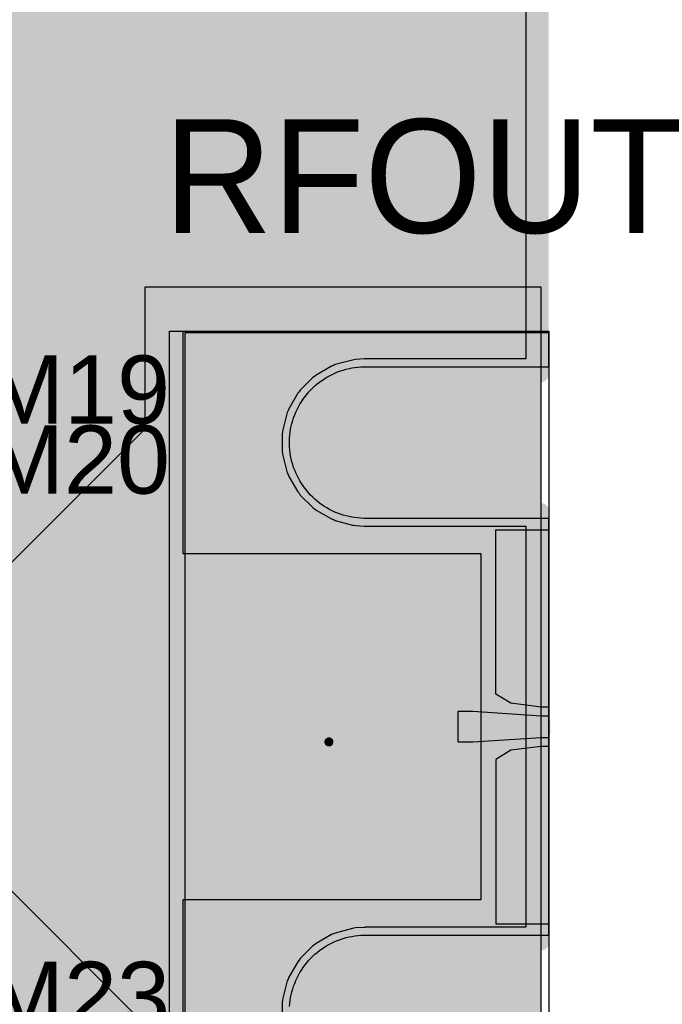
# Model space of a CAD drawing. Header units: millimetres. Extents: x -1.5 to 2.19, y -1.42 to 3.5.
# Tile 24 of 45: x 0.66 to 1.08, y 1.08 to 1.73. Entities that reach past the tile are written whole.
import ezdxf

# ---------------------------------------------------------------- set-up
doc = ezdxf.new("R2010")
doc.units = ezdxf.units.MM
doc.header["$MEASUREMENT"] = 0
for name, color, linetype in [('BottomLayer', 5, 'Continuous'), ('BottomSolder', 6, 'Continuous'), ('Mechanical1', 6, 'Continuous'), ('Mechanical20', 56, 'Continuous'), ('TopLayer', 1, 'Continuous'), ('TopOverlay', 2, 'Continuous'), ('TopSolder', 216, 'Continuous')]:
    doc.layers.add(name, color=color, linetype=linetype)
doc.styles.add('Arial', font='arial.ttf', dxfattribs={"height": 0.2})

# ---------------------------------------------------------------- blocks, each defined once
blk = doc.blocks.new('C_____27G_S_________R__D_2')
at = {"layer": 'BottomLayer'}
for p, q in [((0.235, -0.26), (0.235, 0.26)), ((0.16576, 0.1826), (0.16553, 0.18065)), ((0.16591, 0.18456), (0.16576, 0.1826)), ((0.16484, 0.17678), (0.16438, 0.17488)), ((0.16522, 0.17871), (0.16484, 0.17678)), ((0.16553, 0.18065), (0.16522, 0.17871)), ((0.16256, 0.16928), (0.16181, 0.16746)), ((0.16324, 0.17112), (0.16256, 0.16928)), ((0.16385, 0.17299), (0.16324, 0.17112)), ((0.16438, 0.17488), (0.16385, 0.17299)), ((0.1601, 0.16393), (0.15914, 0.16222)), ((0.16099, 0.16568), (0.1601, 0.16393)), ((0.16181, 0.16746), (0.16099, 0.16568)), ((0.15587, 0.15732), (0.15465, 0.15578)), ((0.15702, 0.15891), (0.15587, 0.15732)), ((0.15811, 0.16054), (0.15702, 0.15891)), ((0.15914, 0.16222), (0.15811, 0.16054)), ((0.14921, 0.15012), (0.14772, 0.14885)), ((0.15065, 0.15146), (0.14921, 0.15012)), ((0.15204, 0.15285), (0.15065, 0.15146)), ((0.15338, 0.15429), (0.15204, 0.15285)), ((0.15465, 0.15578), (0.15338, 0.15429)), ((0.13957, 0.1434), (0.13782, 0.14251)), ((0.14128, 0.14436), (0.13957, 0.1434)), ((0.14296, 0.14539), (0.14128, 0.14436)), ((0.14459, 0.14648), (0.14296, 0.14539)), ((0.14618, 0.14763), (0.14459, 0.14648)), ((0.14772, 0.14885), (0.14618, 0.14763)), ((0.116, 0.1375), (-0.005, 0.1375)), ((-0.005, 0.1375), (-0.005, -0.1375)), ((0.11698, 0.13751), (0.116, 0.1375)), ((0.116, 0.1375), (0.116, 0.1375)), ((0.11894, 0.13759), (0.11698, 0.13751)), ((0.1209, 0.13774), (0.11894, 0.13759)), ((0.12285, 0.13797), (0.1209, 0.13774)), ((0.12479, 0.13828), (0.12285, 0.13797)), ((0.12672, 0.13866), (0.12479, 0.13828)), ((0.12862, 0.13912), (0.12672, 0.13866)), ((0.13051, 0.13965), (0.12862, 0.13912)), ((0.13238, 0.14026), (0.13051, 0.13965)), ((0.13422, 0.14094), (0.13238, 0.14026)), ((0.13604, 0.14169), (0.13422, 0.14094)), ((0.13782, 0.14251), (0.13604, 0.14169)), ((-0.005, -0.1375), (0.116, -0.1375)), ((0.116, -0.1375), (0.11698, -0.13751)), ((0.11698, -0.13751), (0.11894, -0.13759)), ((0.11894, -0.13759), (0.1209, -0.13774)), ((0.1209, -0.13774), (0.12285, -0.13797)), ((0.12285, -0.13797), (0.12479, -0.13828)), ((0.12479, -0.13828), (0.12672, -0.13866)), ((0.12672, -0.13866), (0.12862, -0.13912)), ((0.12862, -0.13912), (0.13051, -0.13965)), ((0.13051, -0.13965), (0.13238, -0.14026)), ((0.13238, -0.14026), (0.13422, -0.14094)), ((0.13422, -0.14094), (0.13604, -0.14169)), ((0.13604, -0.14169), (0.13782, -0.14251)), ((0.13782, -0.14251), (0.13957, -0.1434)), ((0.13957, -0.1434), (0.14128, -0.14436)), ((0.14128, -0.14436), (0.14296, -0.14539)), ((0.14296, -0.14539), (0.14459, -0.14648)), ((0.14459, -0.14648), (0.14618, -0.14763)), ((0.14618, -0.14763), (0.14772, -0.14885)), ((0.14772, -0.14885), (0.14921, -0.15012)), ((0.14921, -0.15012), (0.15065, -0.15146)), ((0.15065, -0.15146), (0.15204, -0.15285)), ((0.15204, -0.15285), (0.15338, -0.15429)), ((0.15338, -0.15429), (0.15465, -0.15578)), ((0.15465, -0.15578), (0.15587, -0.15732)), ((0.15587, -0.15732), (0.15702, -0.15891)), ((0.15702, -0.15891), (0.15811, -0.16054)), ((0.15811, -0.16054), (0.15914, -0.16222)), ((0.15914, -0.16222), (0.1601, -0.16393)), ((0.1601, -0.16393), (0.16099, -0.16568)), ((0.16099, -0.16568), (0.16181, -0.16746)), ((0.16181, -0.16746), (0.16256, -0.16928)), ((0.16256, -0.16928), (0.16324, -0.17112)), ((0.16324, -0.17112), (0.16385, -0.17299)), ((0.16385, -0.17299), (0.16438, -0.17488)), ((0.16438, -0.17488), (0.16484, -0.17678)), ((0.16484, -0.17678), (0.16522, -0.17871)), ((0.16522, -0.17871), (0.16553, -0.18065)), ((0.16553, -0.18065), (0.16576, -0.1826)), ((0.16576, -0.1826), (0.16591, -0.18456)), ((0.16591, -0.18456), (0.16599, -0.18652)), ((0.16599, -0.18652), (0.166, -0.1875)), ((0.166, -0.1875), (0.16599, -0.18848)), ((0.16553, -0.19435), (0.16522, -0.19629)), ((0.16576, -0.1924), (0.16553, -0.19435)), ((0.16591, -0.19044), (0.16576, -0.1924)), ((0.16599, -0.18848), (0.16591, -0.19044)), ((0.16438, -0.20012), (0.16385, -0.20201)), ((0.16484, -0.19822), (0.16438, -0.20012)), ((0.16522, -0.19629), (0.16484, -0.19822)), ((0.16181, -0.20754), (0.16099, -0.20932)), ((0.16256, -0.20572), (0.16181, -0.20754)), ((0.16324, -0.20388), (0.16256, -0.20572)), ((0.16385, -0.20201), (0.16324, -0.20388)), ((0.15914, -0.21278), (0.15811, -0.21446)), ((0.1601, -0.21107), (0.15914, -0.21278)), ((0.16099, -0.20932), (0.1601, -0.21107)), ((0.15338, -0.22071), (0.15204, -0.22215)), ((0.15465, -0.21922), (0.15338, -0.22071)), ((0.15587, -0.21768), (0.15465, -0.21922)), ((0.15702, -0.21609), (0.15587, -0.21768)), ((0.15811, -0.21446), (0.15702, -0.21609)), ((0.14772, -0.22615), (0.14618, -0.22737)), ((0.14921, -0.22488), (0.14772, -0.22615)), ((0.15065, -0.22354), (0.14921, -0.22488)), ((0.15204, -0.22215), (0.15065, -0.22354)), ((0.13604, -0.23331), (0.13422, -0.23406)), ((0.13782, -0.23249), (0.13604, -0.23331)), ((0.13957, -0.2316), (0.13782, -0.23249)), ((0.14128, -0.23064), (0.13957, -0.2316)), ((0.14296, -0.22961), (0.14128, -0.23064)), ((0.14459, -0.22852), (0.14296, -0.22961)), ((0.14618, -0.22737), (0.14459, -0.22852)), ((0.116, -0.2375), (-0.005, -0.2375)), ((-0.005, -0.2375), (-0.005, -0.26)), ((0.11698, -0.23749), (0.116, -0.2375)), ((0.116, -0.2375), (0.116, -0.2375)), ((0.11894, -0.23741), (0.11698, -0.23749)), ((0.1209, -0.23726), (0.11894, -0.23741)), ((0.12285, -0.23703), (0.1209, -0.23726)), ((0.12479, -0.23672), (0.12285, -0.23703)), ((0.12672, -0.23634), (0.12479, -0.23672)), ((0.12862, -0.23588), (0.12672, -0.23634)), ((0.13051, -0.23535), (0.12862, -0.23588)), ((0.13238, -0.23474), (0.13051, -0.23535)), ((0.13422, -0.23406), (0.13238, -0.23474)), ((-0.005, -0.26), (0.235, -0.26))]:
    blk.add_line(p, q, dxfattribs=at)
blk.add_solid([(0.005, -0.135), (0.055, -0.135), (0.005, 0.135), (0.055, 0.135)], dxfattribs=at)
at = {"layer": 'BottomSolder'}
for p, q in [((-0.005, -0.261), (-0.005, 0.261)), ((0.245, 0.261), (0.245, -0.261)), ((0.245, -0.261), (-0.005, -0.261))]:
    blk.add_line(p, q, dxfattribs=at)
at = {"layer": 'Mechanical1', "const_width": 0.01}
for points in [[(0.116, 0.2325, -1), (0.116, 0.1425)], [(0.116, -0.1425, -1), (0.116, -0.2325)]]:
    blk.add_lwpolyline(points, format="xyb", dxfattribs=at)
for points in [[(0.116, 0.1425), (0, 0.1425)], [(0.116, -0.1425), (0, -0.1425)], [(0.116, -0.2325), (0, -0.2325)]]:
    blk.add_lwpolyline(points, dxfattribs=at)
at = {"layer": 'Mechanical1', "const_width": 0.005}
for points in [[(-0.0025, 0.1425, 1), (0.0025, 0.1425, 1)], [(0.1135, 0.1425, 1), (0.1185, 0.1425, 1)], [(0.1135, 0.1425, 1), (0.1185, 0.1425, 1)], [(-0.0025, -0.1425, 1), (0.0025, -0.1425, 1)], [(0.1135, -0.1425, 1), (0.1185, -0.1425, 1)], [(0.1135, -0.1425, 1), (0.1185, -0.1425, 1)], [(-0.0025, -0.2325, 1), (0.0025, -0.2325, 1)], [(0.1135, -0.2325, 1), (0.1185, -0.2325, 1)], [(0.1135, -0.2325, 1), (0.1185, -0.2325, 1)]]:
    blk.add_lwpolyline(points, format="xyb", close=True, dxfattribs=at)
at = {"layer": 'Mechanical20', "const_width": 0.01}
for points in [[(0.025, 0.29), (0, 0)], [(0.025, -0.29), (0, 0)], [(0.025, -0.29), (0.025, -0.35)]]:
    blk.add_lwpolyline(points, dxfattribs=at)
at = {"layer": 'Mechanical20', "const_width": 0.005}
for points in [[(-0.0025, 0, 1), (0.0025, 0, 1)], [(-0.0025, 0, 1), (0.0025, 0, 1)], [(0.0225, -0.29, 1), (0.0275, -0.29, 1)], [(0.0225, -0.29, 1), (0.0275, -0.29, 1)], [(0.0225, -0.35, 1), (0.0275, -0.35, 1)]]:
    blk.add_lwpolyline(points, format="xyb", close=True, dxfattribs=at)
at = {"layer": 'TopLayer'}
blk.add_solid([(-0.005, -0.004), (0.07, -0.004), (-0.005, 0.004), (0.07, 0.004)], dxfattribs=at)
at = {"layer": 'TopSolder'}
for p, q in [((-0.005, -0.261), (-0.005, 0.261)), ((0.236, 0.261), (0.236, 0.114)), ((0.236, 0.114), (0.0395, 0.114)), ((0.0395, 0.114), (0.0395, -0.114)), ((0.0395, -0.114), (0.236, -0.114)), ((0.236, -0.114), (0.236, -0.261)), ((0.236, -0.261), (-0.005, -0.261)), ((-0.005, -0.261), (-0.005, -0.261))]:
    blk.add_line(p, q, dxfattribs=at)
blk.add_solid([(-0.006, -0.005), (0.071, -0.005), (-0.006, 0.005), (0.071, 0.005)], dxfattribs=at)
blk = doc.blocks.new('C_______B_____G____22')
at = {"layer": 'BottomSolder'}
blk.add_hatch(color=6, dxfattribs=at).paths.add_polyline_path([(-0.25, -1.75), (0.75, -1.75), (0.75, 1.65), (-0.25, 1.65)])
at = {"layer": 'BottomLayer', "const_width": 0.0725}
blk.add_lwpolyline([(0.46375, 0, 1), (0.53625, 0, 1)], format="xyb", close=True, dxfattribs=at)
at = {"layer": 'Mechanical20'}
for points, const_width in [([(0.61, 0, 1), (0.39, 0, 1)], 0.006), ([(0.61, -0.5, 1), (0.39, -0.5, 1)], 0.006), ([(0.6085, -0.5, 1), (0.6115, -0.5, 1)], 0.003)]:
    blk.add_lwpolyline(points, format="xyb", close=True, dxfattribs=dict(at, const_width=const_width))
at = {"layer": 'TopLayer', "const_width": 0.0725}
blk.add_lwpolyline([(0.46375, 0, 1), (0.53625, 0, 1)], format="xyb", close=True, dxfattribs=at)
at = {"layer": 'TopSolder', "const_width": 0.0925}
blk.add_lwpolyline([(0.45375, 0, 1), (0.54625, 0, 1)], format="xyb", close=True, dxfattribs=at)
blk = doc.blocks.new('1210_45_120_75_31')
at = {"layer": 'TopLayer'}
for points in [[(-0.0825, -0.06), (-0.0375, -0.06), (-0.0825, 0.06), (-0.0375, 0.06)], [(0.0375, -0.06), (0.0825, -0.06), (0.0375, 0.06), (0.0825, 0.06)]]:
    blk.add_solid(points, dxfattribs=at)
at = {"layer": 'TopSolder'}
for points in [[(-0.0835, -0.061), (-0.0365, -0.061), (-0.0835, 0.061), (-0.0365, 0.061)], [(0.0365, -0.061), (0.0835, -0.061), (0.0365, 0.061), (0.0835, 0.061)]]:
    blk.add_solid(points, dxfattribs=at)

msp = doc.modelspace()

# ---------------------------------------------------------------- linework, layer by layer
at = {"layer": 'BottomLayer'}
for p, q in [((0.9898, 3.3898), (0.9898, 1.5027)), ((0.87549, 1.50196), (0.86414, 1.49892)), ((0.87649, 1.50203), (0.87549, 1.50196)), ((0.87746, 1.50229), (0.87649, 1.50203)), ((0.88333, 1.50267), (0.87746, 1.50229)), ((0.88367, 1.50263), (0.88333, 1.50267)), ((0.884, 1.5027), (0.88367, 1.50263)), ((0.9898, 1.5027), (0.884, 1.5027)), ((0.86168, 1.4979), (0.85151, 1.49203)), ((0.86294, 1.49833), (0.86168, 1.4979)), ((0.86414, 1.49892), (0.86294, 1.49833)), ((0.8494, 1.49041), (0.84109, 1.4821)), ((0.85051, 1.49115), (0.8494, 1.49041)), ((0.85151, 1.49203), (0.85051, 1.49115)), ((0.84109, 1.4821), (0.84035, 1.48099)), ((0.83947, 1.47999), (0.8336, 1.46982)), ((0.84035, 1.48099), (0.83947, 1.47999)), ((0.83317, 1.46856), (0.83258, 1.46736)), ((0.8336, 1.46982), (0.83317, 1.46856)), ((0.83258, 1.46736), (0.82954, 1.45601)), ((0.82954, 1.45601), (0.82945, 1.45468)), ((0.82945, 1.45468), (0.82919, 1.45337)), ((0.82919, 1.45337), (0.82919, 1.44163)), ((0.82919, 1.44163), (0.82945, 1.44032)), ((0.82945, 1.44032), (0.82954, 1.43899)), ((0.82954, 1.43899), (0.83258, 1.42764)), ((0.83258, 1.42764), (0.83317, 1.42644)), ((0.83317, 1.42644), (0.8336, 1.42518)), ((0.8336, 1.42518), (0.83947, 1.41501)), ((0.83947, 1.41501), (0.84035, 1.41401)), ((0.84035, 1.41401), (0.84109, 1.4129)), ((0.84109, 1.4129), (0.8494, 1.40459)), ((0.8494, 1.40459), (0.85051, 1.40385)), ((0.85051, 1.40385), (0.85151, 1.40297)), ((0.85151, 1.40297), (0.86168, 1.3971)), ((0.86168, 1.3971), (0.86294, 1.39667)), ((0.86294, 1.39667), (0.86414, 1.39608)), ((0.86414, 1.39608), (0.87549, 1.39304)), ((0.87549, 1.39304), (0.87649, 1.39297)), ((0.87649, 1.39297), (0.87746, 1.39271)), ((0.87746, 1.39271), (0.88333, 1.39233)), ((0.88333, 1.39233), (0.88367, 1.39237)), ((0.88367, 1.39237), (0.884, 1.3923)), ((0.884, 1.3923), (0.9898, 1.3923)), ((0.9898, 1.3923), (0.9898, 1.1277)), ((0.86414, 1.12392), (0.86294, 1.12333)), ((0.87549, 1.12696), (0.86414, 1.12392)), ((0.87649, 1.12703), (0.87549, 1.12696)), ((0.87746, 1.12729), (0.87649, 1.12703)), ((0.88333, 1.12767), (0.87746, 1.12729)), ((0.88367, 1.12763), (0.88333, 1.12767)), ((0.884, 1.1277), (0.88367, 1.12763)), ((0.9898, 1.1277), (0.884, 1.1277)), ((0.86168, 1.1229), (0.85151, 1.11703)), ((0.86294, 1.12333), (0.86168, 1.1229)), ((0.8494, 1.11541), (0.84109, 1.1071)), ((0.85051, 1.11615), (0.8494, 1.11541)), ((0.85151, 1.11703), (0.85051, 1.11615)), ((0.83947, 1.10499), (0.8336, 1.09482)), ((0.84035, 1.10599), (0.83947, 1.10499)), ((0.84109, 1.1071), (0.84035, 1.10599)), ((0.83258, 1.09236), (0.82954, 1.08101)), ((0.83317, 1.09356), (0.83258, 1.09236)), ((0.8336, 1.09482), (0.83317, 1.09356)), ((0.82945, 1.07968), (0.82919, 1.07837)), ((0.82919, 1.07837), (0.82919, 1.06663)), ((0.82954, 1.08101), (0.82945, 1.07968))]:
    msp.add_line(p, q, dxfattribs=at)
for points, const_width in [([(0.695, 1.65, 1), (0.705, 1.65, 1)], 0.01), ([(0.795, 1.65, 1), (0.805, 1.65, 1)], 0.01), ([(0.895, 1.65, 1), (0.905, 1.65, 1)], 0.01), ([(0.974, 1.65, 1), (0.984, 1.65, 1)], 0.01), ([(0.669, 1.60516, 1), (0.679, 1.60516, 1)], 0.01), ([(0.694, 1.60516, 1), (0.704, 1.60516, 1)], 0.01), ([(0.669, 1.58216, 1), (0.679, 1.58216, 1)], 0.01), ([(0.694, 1.58216, 1), (0.704, 1.58216, 1)], 0.01), ([(0.669, 1.55916, 1), (0.679, 1.55916, 1)], 0.01), ([(0.694, 1.55916, 1), (0.704, 1.55916, 1)], 0.01), ([(0.795, 1.56, 1), (0.805, 1.56, 1)], 0.01), ([(0.895, 1.56, 1), (0.905, 1.56, 1)], 0.01), ([(0.974, 1.56, 1), (0.984, 1.56, 1)], 0.01), ([(0.669, 1.53616, 1), (0.679, 1.53616, 1)], 0.01), ([(0.694, 1.53616, 1), (0.704, 1.53616, 1)], 0.01), ([(0.669, 1.51316, 1), (0.679, 1.51316, 1)], 0.01), ([(0.694, 1.51316, 1), (0.704, 1.51316, 1)], 0.01), ([(0.695, 1.45016, 1), (0.705, 1.45016, 1)], 0.01), ([(0.979, 1.3575, 1), (0.991, 1.3575, 1)], 0.012), ([(0.979, 1.3325, 1), (0.991, 1.3325, 1)], 0.012), ([(0.979, 1.3075, 1), (0.991, 1.3075, 1)], 0.012), ([(0.9875, 1.285, 1), (0.9965, 1.285, 1)], 0.009), ([(0.9875, 1.235, 1), (0.9965, 1.235, 1)], 0.009), ([(0.979, 1.2125, 1), (0.991, 1.2125, 1)], 0.012), ([(0.979, 1.1875, 1), (0.991, 1.1875, 1)], 0.012), ([(0.979, 1.1625, 1), (0.991, 1.1625, 1)], 0.012)]:
    msp.add_lwpolyline(points, format="xyb", close=True, dxfattribs=dict(at, const_width=const_width))
at = {"layer": 'Mechanical1', "const_width": 0.01}
for points in [[(1, 1.4925), (1, 3.4)], [(1, 1.1175), (1, 1.4025)]]:
    msp.add_lwpolyline(points, dxfattribs=at)
at = {"layer": 'Mechanical1', "const_width": 0.005}
for points in [[(0.9975, 1.4925, 1), (1.0025, 1.4925, 1)], [(0.9975, 1.4025, 1), (1.0025, 1.4025, 1)], [(0.9975, 1.1175, 1), (1.0025, 1.1175, 1)]]:
    msp.add_lwpolyline(points, format="xyb", close=True, dxfattribs=at)
at = {"layer": 'TopLayer'}
for p, q in [((0.9898, 2.61008), (0.9898, 1.55)), ((1, 1.55), (0.73873, 1.55)), ((0.73873, 1.55), (0.73873, 1.4564)), ((0.9898, 1.55), (0.73873, 1.55)), ((0.73873, 1.55), (0.73873, 1.4564)), ((1, 0.97), (1, 1.55)), ((0.73873, 1.4564), (0.6063, 1.32398)), ((0.73873, 1.4564), (0.6063, 1.32398)), ((0.97, 1.28157), (0.97, 1.39)), ((0.97, 1.39), (1.005, 1.39)), ((1.005, 1.39), (1.005, 1.273)), ((0.98, 1.2755), (0.97, 1.28157)), ((1, 1.273), (0.98, 1.2755)), ((0.955, 1.27), (0.945, 1.27)), ((0.945, 1.27), (0.945, 1.25)), ((1, 1.267), (0.955, 1.27)), ((1.005, 1.273), (1, 1.273)), ((1.005, 1.267), (1, 1.267)), ((1.005, 1.253), (1.005, 1.267)), ((0.945, 1.25), (0.955, 1.25)), ((0.955, 1.25), (1, 1.253)), ((1, 1.253), (1.005, 1.253)), ((0.98, 1.2445), (0.97, 1.23843)), ((1, 1.247), (0.98, 1.2445)), ((1.005, 1.247), (1, 1.247)), ((1.005, 1.13), (1.005, 1.247)), ((0.97, 1.23843), (0.97, 1.13)), ((0.6063, 1.19602), (0.73873, 1.0636)), ((0.6063, 1.19602), (0.73873, 1.0636)), ((0.97, 1.13), (1.005, 1.13))]:
    msp.add_line(p, q, dxfattribs=at)
for points, const_width in [([(0.695, 1.65, 1), (0.705, 1.65, 1)], 0.01), ([(0.795, 1.65, 1), (0.805, 1.65, 1)], 0.01), ([(0.895, 1.65, 1), (0.905, 1.65, 1)], 0.01), ([(0.974, 1.65, 1), (0.984, 1.65, 1)], 0.01), ([(0.669, 1.60516, 1), (0.679, 1.60516, 1)], 0.01), ([(0.694, 1.60516, 1), (0.704, 1.60516, 1)], 0.01), ([(0.669, 1.58216, 1), (0.679, 1.58216, 1)], 0.01), ([(0.694, 1.58216, 1), (0.704, 1.58216, 1)], 0.01), ([(0.669, 1.55916, 1), (0.679, 1.55916, 1)], 0.01), ([(0.694, 1.55916, 1), (0.704, 1.55916, 1)], 0.01), ([(0.795, 1.56, 1), (0.805, 1.56, 1)], 0.01), ([(0.895, 1.56, 1), (0.905, 1.56, 1)], 0.01), ([(0.974, 1.56, 1), (0.984, 1.56, 1)], 0.01), ([(0.669, 1.53616, 1), (0.679, 1.53616, 1)], 0.01), ([(0.694, 1.53616, 1), (0.704, 1.53616, 1)], 0.01), ([(0.669, 1.51316, 1), (0.679, 1.51316, 1)], 0.01), ([(0.694, 1.51316, 1), (0.704, 1.51316, 1)], 0.01), ([(0.695, 1.45016, 1), (0.705, 1.45016, 1)], 0.01), ([(0.979, 1.3575, 1), (0.991, 1.3575, 1)], 0.012), ([(0.979, 1.3325, 1), (0.991, 1.3325, 1)], 0.012), ([(0.979, 1.3075, 1), (0.991, 1.3075, 1)], 0.012), ([(0.9875, 1.285, 1), (0.9965, 1.285, 1)], 0.009), ([(0.95, 1.26, 1), (0.96, 1.26, 1)], 0.01), ([(0.9875, 1.235, 1), (0.9965, 1.235, 1)], 0.009), ([(0.979, 1.2125, 1), (0.991, 1.2125, 1)], 0.012), ([(0.979, 1.1875, 1), (0.991, 1.1875, 1)], 0.012), ([(0.979, 1.1625, 1), (0.991, 1.1625, 1)], 0.012)]:
    msp.add_lwpolyline(points, format="xyb", close=True, dxfattribs=dict(at, const_width=const_width))
at = {"layer": 'TopLayer', "const_width": 0.02}
msp.add_lwpolyline([(0.628, 1.26), (0.955, 1.26)], dxfattribs=at)
at = {"layer": 'TopSolder'}
for p, q in [((1, 1.55), (0.73873, 1.55)), ((0.73873, 1.55), (0.73873, 1.4564)), ((1, 0.97), (1, 1.55)), ((0.73873, 1.4564), (0.6063, 1.32398)), ((0.6063, 1.19602), (0.73873, 1.0636))]:
    msp.add_line(p, q, dxfattribs=at)
for points, const_width in [([(0.6945, 1.65, 1), (0.7055, 1.65, 1)], 0.011), ([(0.7945, 1.65, 1), (0.8055, 1.65, 1)], 0.011), ([(0.8945, 1.65, 1), (0.9055, 1.65, 1)], 0.011), ([(0.9735, 1.65, 1), (0.9845, 1.65, 1)], 0.011), ([(0.6685, 1.60516, 1), (0.6795, 1.60516, 1)], 0.011), ([(0.6935, 1.60516, 1), (0.7045, 1.60516, 1)], 0.011), ([(0.6685, 1.58216, 1), (0.6795, 1.58216, 1)], 0.011), ([(0.6935, 1.58216, 1), (0.7045, 1.58216, 1)], 0.011), ([(0.6685, 1.55916, 1), (0.6795, 1.55916, 1)], 0.011), ([(0.6935, 1.55916, 1), (0.7045, 1.55916, 1)], 0.011), ([(0.7945, 1.56, 1), (0.8055, 1.56, 1)], 0.011), ([(0.8945, 1.56, 1), (0.9055, 1.56, 1)], 0.011), ([(0.9735, 1.56, 1), (0.9845, 1.56, 1)], 0.011), ([(0.6685, 1.53616, 1), (0.6795, 1.53616, 1)], 0.011), ([(0.6935, 1.53616, 1), (0.7045, 1.53616, 1)], 0.011), ([(0.6685, 1.51316, 1), (0.6795, 1.51316, 1)], 0.011), ([(0.6935, 1.51316, 1), (0.7045, 1.51316, 1)], 0.011), ([(0.697, 1.45016, 1), (0.703, 1.45016, 1)], 0.006), ([(0.9785, 1.3575, 1), (0.9915, 1.3575, 1)], 0.013), ([(0.9785, 1.3325, 1), (0.9915, 1.3325, 1)], 0.013), ([(0.9785, 1.3075, 1), (0.9915, 1.3075, 1)], 0.013), ([(0.987, 1.285, 1), (0.997, 1.285, 1)], 0.01), ([(0.987, 1.235, 1), (0.997, 1.235, 1)], 0.01), ([(0.9785, 1.2125, 1), (0.9915, 1.2125, 1)], 0.013), ([(0.9785, 1.1875, 1), (0.9915, 1.1875, 1)], 0.013), ([(0.9785, 1.1625, 1), (0.9915, 1.1625, 1)], 0.013)]:
    msp.add_lwpolyline(points, format="xyb", close=True, dxfattribs=dict(at, const_width=const_width))

# ---------------------------------------------------------------- block references
msp.add_blockref('C_______B_____G____22', (0.25, 1.75))
at = {"rotation": 180}
for name, p in [('1210_45_120_75_31', (0.62679, 1.55916)), ('C_____27G_S_________R__D_2', (1, 1.26))]:
    msp.add_blockref(name, p, dxfattribs=at)

# ---------------------------------------------------------------- texts
at = {"layer": 'TopOverlay', "style": 'Arial'}
msp.add_text('RFOUT', height=0.075, rotation=360, dxfattribs=at).set_placement((0.75056, 1.58583))
for s, p in [('M19', (0.633, 1.45995)), ('M20', (0.633, 1.41379)), ('M23', (0.633, 1.05995))]:
    msp.add_text(s, height=0.045, dxfattribs=at).set_placement(p)

doc.saveas('drawing.dxf')
